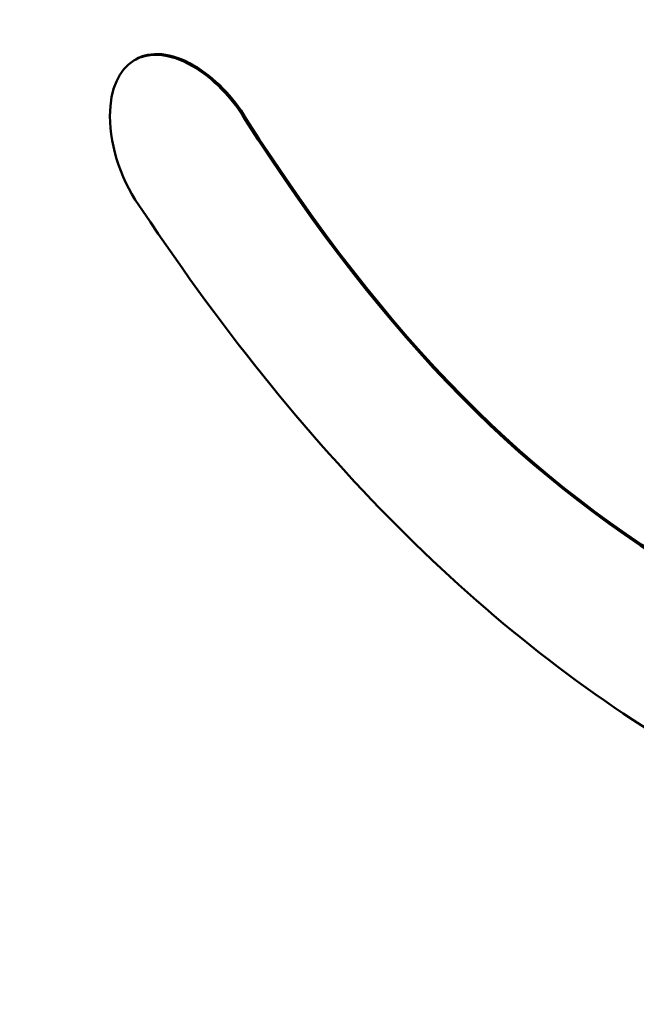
# Model space of a CAD drawing. Header units: inches. Extents: x 0 to 136, y 2 to 86.
# Tile 56 of 71: x 107.99 to 109.81, y 42.5 to 45.4. Entities that reach past the tile are written whole.
import ezdxf

# ---------------------------------------------------------------- set-up
doc = ezdxf.new("R2010")
doc.units = ezdxf.units.IN
doc.header["$LTSCALE"] = 4
doc.header["$MEASUREMENT"] = 0
doc.layers.add('Visible (ANSI)', color=7, linetype='Continuous', lineweight=50)

msp = doc.modelspace()

# ---------------------------------------------------------------- linework, layer by layer
at = {"layer": 'Visible (ANSI)'}
for p, q in [((108.3286, 45.2856), (108.3251, 45.2835)), ((108.6537, 45.1116), (108.6501, 45.1096))]:
    msp.add_line(p, q, dxfattribs=at)
for points, knots in [([(100.8895, 47.9017), (101.896, 45.3488), (103.744, 42.9565), (105.854, 41.7383), (107.9636, 40.5203), (109.8116, 40.7787), (110.8182, 42.1694)], [2, 2, 2, 2, 3, 3, 3, 4, 4, 4, 4]), ([(108.6501, 45.1096), (108.6145, 45.1717), (108.5554, 45.2316), (108.4957, 45.266), (108.3592, 45.3448), (108.2523, 45.2797), (108.2523, 45.1179), (108.2523, 45.025), (108.2884, 44.9208), (108.3483, 44.84)], [16, 16, 16, 16, 17, 17, 17, 18, 18, 18, 19, 19, 19, 19]), ([(108.6537, 45.1116), (108.618, 45.1737), (108.5589, 45.2336), (108.4993, 45.268), (108.4322, 45.3068), (108.3722, 45.3108), (108.3286, 45.2856)], [16, 16, 16, 16, 17, 17, 17, 17.491474, 17.491474, 17.491474, 17.491474]), ([(110.9711, 44.0209), (110.9711, 43.5244), (110.5771, 43.4052), (110.0131, 43.7308), (109.4804, 44.0384), (109.0726, 44.451), (108.6501, 45.1096)], [14, 14, 14, 14, 15, 15, 15, 16, 16, 16, 16]), ([(110.7814, 43.6013), (110.6123, 43.505), (110.3429, 43.5445), (110.0166, 43.7328), (109.4839, 44.0404), (109.0762, 44.453), (108.6537, 45.1116)], [14.421514, 14.421514, 14.421514, 14.421514, 15, 15, 15, 16, 16, 16, 16]), ([(108.3483, 44.84), (108.8427, 44.1), (109.3811, 43.5682), (109.9944, 43.2141), (110.4168, 42.9703), (110.7961, 42.8894), (111.0624, 42.9865)], [19, 19, 19, 19, 20, 20, 20, 21, 21, 21, 21])]:
    msp.add_open_spline(points, degree=3, knots=knots, dxfattribs=at)

doc.saveas('drawing.dxf')
